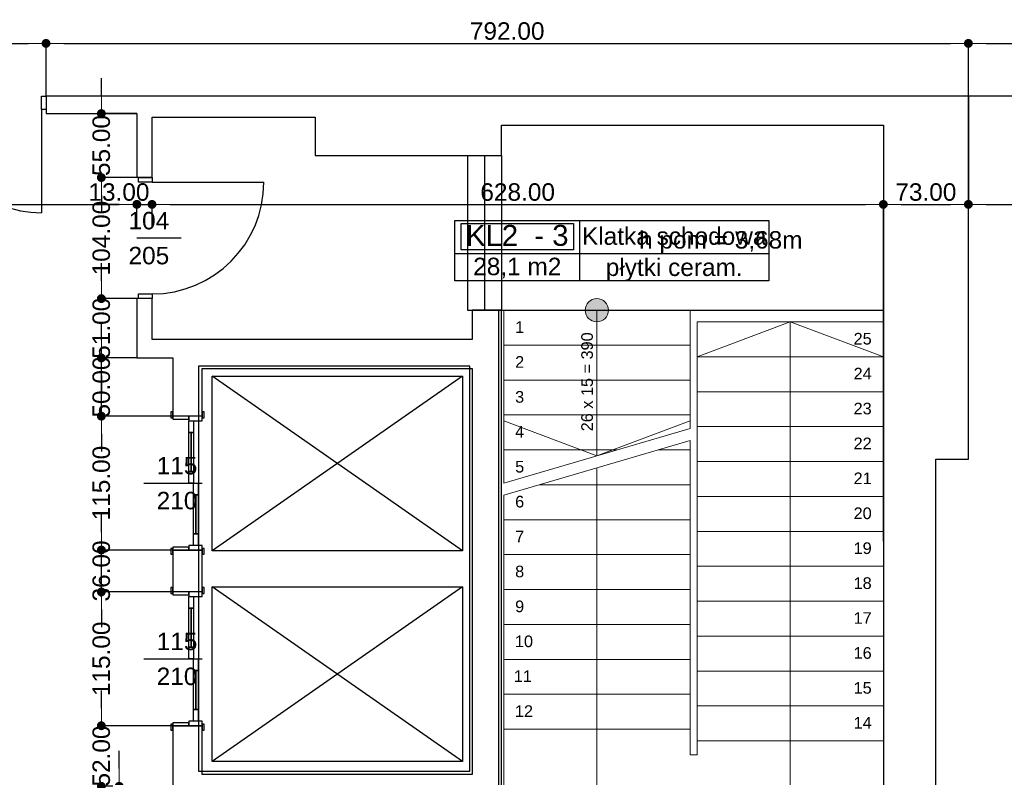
# Model space of a CAD drawing. Header units: millimetres. Extents: x -175445 to -20415, y -559200 to 231527.
# Tile 146 of 256: x -142657 to -134202, y -102820 to -96310. Entities that reach past the tile are written whole.
import ezdxf
from ezdxf.enums import TextEntityAlignment as Align

# ---------------------------------------------------------------- set-up
doc = ezdxf.new("R2010")
doc.units = ezdxf.units.MM
doc.header["$MEASUREMENT"] = 0
for name, color, linetype in [('Belka', 7, 'Continuous'), ('Drzwi', 7, 'Continuous'), ('Linia', 7, 'Continuous'), ('Obiekt', 7, 'Continuous'), ('Polilinia', 7, 'Continuous'), ('Strefa', 7, 'Continuous'), ('Strop', 7, 'Continuous'), ('Słup', 7, 'Continuous'), ('Tekst', 7, 'Continuous'), ('Wymiary', 63, 'Continuous'), ('Ściana', 7, 'Continuous')]:
    doc.layers.add(name, color=color, linetype=linetype)
doc.styles.add('Arial', font='txt')
doc.styles.add('Times new roman', font='txt')
doc.dimstyles.new('GENERATED_STYLE__1', dxfattribs={"dimtxt": 150, "dimasz": 152, "dimexe": 0.18, "dimexo": 0, "dimgap": 0.09, "dimtad": 1, "dimtih": 1, "dimtoh": 1, "dimlfac": 0.1, "dimzin": 0, "dimdsep": 46, "dimtxsty": 'Arial', "dimblk": 'ARROWHEAD_11', "dimblk1": 'ARROWHEAD_11', "dimblk2": 'ARROWHEAD_11', "dimcen": 0.09, "dimclrd": 114, "dimclre": 114, "dimclrt": 114, "dimazin": 0, "dimtfac": 1, "dimtdec": 4, "dimtmove": 0, "dimatfit": 3, "dimfxl": 1, "dimtolj": 1, "dimtzin": 0, "dimarcsym": 0})
doc.dimstyles.new('GENERATED_STYLE__3', dxfattribs={"dimtxt": 150, "dimasz": 152, "dimexe": 0.18, "dimexo": 0, "dimgap": 0.09, "dimtad": 1, "dimlfac": 0.1, "dimzin": 0, "dimdsep": 46, "dimtxsty": 'Arial', "dimblk": 'ARROWHEAD_11', "dimblk1": 'ARROWHEAD_11', "dimblk2": 'ARROWHEAD_11', "dimcen": 0.09, "dimclrd": 114, "dimclre": 114, "dimclrt": 114, "dimazin": 0, "dimtfac": 1, "dimtdec": 4, "dimtmove": 2, "dimatfit": 3, "dimfxl": 1, "dimtolj": 1, "dimtzin": 0, "dimarcsym": 0})

# ---------------------------------------------------------------- blocks, each defined once
blk = doc.blocks.new('Klatka schodowa_KL2  - 3_89', base_point=(-132155.9, 30597.6))
at = {"layer": 'Strefa'}
for p, q in [((-133226.9, 30880.5), (-130531.6, 30880.5)), ((-133226.9, 30361.9), (-133226.9, 30880.5)), ((-132155.9, 30880.5), (-132155.9, 30361.9)), ((-130531.6, 30880.5), (-130531.6, 30361.9)), ((-133173.3, 30854.6), (-132209.4, 30854.6)), ((-133173.3, 30628.3), (-133173.3, 30854.6)), ((-132209.4, 30854.6), (-132209.4, 30628.3)), ((-132209.4, 30628.3), (-133173.3, 30628.3)), ((-133226.9, 30597.6), (-130531.6, 30597.6)), ((-130531.6, 30361.9), (-133226.9, 30361.9))]:
    blk.add_line(p, q, dxfattribs=at)
at = {"layer": 'Strefa', "style": 'Arial'}
for tag, height, p in [('ROOM_NUMBER', 180, (-132691.4, 30752.6)), ('ROOM_NAME', 150, (-131343.7, 30746.5)), ('ROOM_CALC_AREA', 150, (-132691.4, 30485.6)), ('floor_f', 150, (-131343.7, 30478.5))]:
    blk.add_attdef(tag, text='', height=height, dxfattribs=at).set_placement(p, align=Align.MIDDLE_CENTER)
blk = doc.blocks.new('ARROWHEAD_11')
at = {"color": 0, "linetype": 'Continuous', "lineweight": 0}
blk.add_line((0, 0), (-1, 0), dxfattribs=at)
at = {"color": 0, "linetype": 'Continuous', "lineweight": 0, "const_width": 0.25, "flags": 128}
blk.add_lwpolyline([(-0.125, 0, 1), (0.125, 0, 1)], format="xyb", close=True, dxfattribs=at)
blk = doc.blocks.new('*D3581')
at = {"layer": 'Defpoints', "color": 0}
for p in [(-142430.7, -96513.6), (-144220.7, -96966.6), (-142430.7, -96966.6)]:
    blk.add_point(p, dxfattribs=at)
at = {"layer": 'Wymiary', "color": 114, "lineweight": -2}
for p, q in [((-144220.7, -96966.6), (-144220.7, -96513.5)), ((-144068.7, -96513.6), (-142582.7, -96513.6)), ((-142430.7, -96966.6), (-142430.7, -96513.5))]:
    blk.add_line(p, q, dxfattribs=at)
at = {"layer": 'Wymiary', "color": 114, "lineweight": -2, "xscale": 152, "yscale": 152, "zscale": 152, "rotation": 180}
blk.add_blockref('ARROWHEAD_11', (-144220.7, -96513.6), dxfattribs=at)
at = {"layer": 'Wymiary', "color": 114, "lineweight": -2, "xscale": 152, "yscale": 152, "zscale": 152}
blk.add_blockref('ARROWHEAD_11', (-142430.7, -96513.6), dxfattribs=at)
at = {"layer": 'Wymiary', "color": 114, "lineweight": 13, "insert": (-143325.7, -96408.6), "char_height": 150, "attachment_point": 5, "style": 'Arial'}
blk.add_mtext('\\A1;179.00', dxfattribs=at)
blk = doc.blocks.new('*D3582')
at = {"layer": 'Defpoints', "color": 0}
for p in [(-134510.7, -96513.6), (-142430.7, -96966.6), (-134510.7, -96966.6)]:
    blk.add_point(p, dxfattribs=at)
at = {"layer": 'Wymiary', "color": 114, "lineweight": -2}
for p, q in [((-142430.7, -96966.6), (-142430.7, -96513.5)), ((-142278.7, -96513.6), (-134662.7, -96513.6)), ((-134510.7, -96966.6), (-134510.7, -96513.5))]:
    blk.add_line(p, q, dxfattribs=at)
at = {"layer": 'Wymiary', "color": 114, "lineweight": -2, "xscale": 152, "yscale": 152, "zscale": 152, "rotation": 180}
blk.add_blockref('ARROWHEAD_11', (-142430.7, -96513.6), dxfattribs=at)
at = {"layer": 'Wymiary', "color": 114, "lineweight": -2, "xscale": 152, "yscale": 152, "zscale": 152}
blk.add_blockref('ARROWHEAD_11', (-134510.7, -96513.6), dxfattribs=at)
at = {"layer": 'Wymiary', "color": 114, "lineweight": 13, "insert": (-138470.7, -96408.6), "char_height": 150, "attachment_point": 5, "style": 'Arial'}
blk.add_mtext('\\A1;792.00', dxfattribs=at)
blk = doc.blocks.new('*D3583')
at = {"layer": 'Defpoints', "color": 0}
for p in [(-132220.7, -96513.6), (-134510.7, -96966.6), (-132220.7, -96966.6)]:
    blk.add_point(p, dxfattribs=at)
at = {"layer": 'Wymiary', "color": 114, "lineweight": -2}
for p, q in [((-134510.7, -96966.6), (-134510.7, -96513.5)), ((-134358.7, -96513.6), (-132372.7, -96513.6)), ((-132220.7, -96966.6), (-132220.7, -96513.5))]:
    blk.add_line(p, q, dxfattribs=at)
at = {"layer": 'Wymiary', "color": 114, "lineweight": -2, "xscale": 152, "yscale": 152, "zscale": 152, "rotation": 180}
blk.add_blockref('ARROWHEAD_11', (-134510.7, -96513.6), dxfattribs=at)
at = {"layer": 'Wymiary', "color": 114, "lineweight": -2, "xscale": 152, "yscale": 152, "zscale": 152}
blk.add_blockref('ARROWHEAD_11', (-132220.7, -96513.6), dxfattribs=at)
at = {"layer": 'Wymiary', "color": 114, "lineweight": 13, "insert": (-133365.7, -96408.6), "char_height": 150, "attachment_point": 5, "style": 'Arial'}
blk.add_mtext('\\A1;229.00', dxfattribs=at)
blk = doc.blocks.new('*D3613')
at = {"layer": 'Defpoints', "color": 0}
for p in [(-145600.7, -97386.6), (-141650.7, -97896.9), (-141650.7, -98091.6)]:
    blk.add_point(p, dxfattribs=at)
at = {"layer": 'Wymiary', "color": 114, "lineweight": -2}
for p, q in [((-145600.7, -97386.6), (-145600.7, -97897.1)), ((-145448.7, -97896.9), (-141802.7, -97896.9)), ((-141650.7, -98091.6), (-141650.7, -97896.7))]:
    blk.add_line(p, q, dxfattribs=at)
at = {"layer": 'Wymiary', "color": 114, "lineweight": -2, "xscale": 152, "yscale": 152, "zscale": 152, "rotation": 180}
blk.add_blockref('ARROWHEAD_11', (-145600.7, -97896.9), dxfattribs=at)
at = {"layer": 'Wymiary', "color": 114, "lineweight": -2, "xscale": 152, "yscale": 152, "zscale": 152}
blk.add_blockref('ARROWHEAD_11', (-141650.7, -97896.9), dxfattribs=at)
at = {"layer": 'Wymiary', "color": 114, "lineweight": 13, "insert": (-143739.6, -97791.9), "char_height": 150, "attachment_point": 5, "style": 'Arial'}
blk.add_mtext('\\A1;395.00', dxfattribs=at)
blk = doc.blocks.new('*D3614')
at = {"layer": 'Defpoints', "color": 0}
for p in [(-141520.7, -97896.9), (-141650.7, -98091.6), (-141520.7, -98091.6)]:
    blk.add_point(p, dxfattribs=at)
at = {"layer": 'Wymiary', "color": 114, "lineweight": -2}
for p, q in [((-141802.7, -97896.9), (-141954.7, -97896.9)), ((-141650.7, -98091.6), (-141650.7, -97896.7)), ((-141650.7, -97896.9), (-141520.7, -97896.9)), ((-141520.7, -98091.6), (-141520.7, -97896.7)), ((-141368.7, -97896.9), (-141216.7, -97896.9))]:
    blk.add_line(p, q, dxfattribs=at)
at = {"layer": 'Wymiary', "color": 114, "lineweight": -2, "xscale": 152, "yscale": 152, "zscale": 152}
blk.add_blockref('ARROWHEAD_11', (-141650.7, -97896.9), dxfattribs=at)
at = {"layer": 'Wymiary', "color": 114, "lineweight": -2, "xscale": 152, "yscale": 152, "zscale": 152, "rotation": 180}
blk.add_blockref('ARROWHEAD_11', (-141520.7, -97896.9), dxfattribs=at)
at = {"layer": 'Wymiary', "color": 114, "lineweight": 13, "insert": (-141804.6, -97791.9), "char_height": 150, "attachment_point": 5, "style": 'Arial'}
blk.add_mtext('\\A1;13.00', dxfattribs=at)
blk = doc.blocks.new('*D3615')
at = {"layer": 'Defpoints', "color": 0}
for p in [(-135240.7, -97896.9), (-141520.7, -98091.6), (-135240.7, -100791.6)]:
    blk.add_point(p, dxfattribs=at)
at = {"layer": 'Wymiary', "color": 114, "lineweight": -2}
for p, q in [((-141520.7, -98091.6), (-141520.7, -97896.7)), ((-141368.7, -97896.9), (-135392.7, -97896.9)), ((-135240.7, -100791.6), (-135240.7, -97896.7))]:
    blk.add_line(p, q, dxfattribs=at)
at = {"layer": 'Wymiary', "color": 114, "lineweight": -2, "xscale": 152, "yscale": 152, "zscale": 152, "rotation": 180}
blk.add_blockref('ARROWHEAD_11', (-141520.7, -97896.9), dxfattribs=at)
at = {"layer": 'Wymiary', "color": 114, "lineweight": -2, "xscale": 152, "yscale": 152, "zscale": 152}
blk.add_blockref('ARROWHEAD_11', (-135240.7, -97896.9), dxfattribs=at)
at = {"layer": 'Wymiary', "color": 114, "lineweight": 13, "insert": (-138380.7, -97791.9), "char_height": 150, "attachment_point": 5, "style": 'Arial'}
blk.add_mtext('\\A1;628.00', dxfattribs=at)
blk = doc.blocks.new('*D3616')
at = {"layer": 'Defpoints', "color": 0}
for p in [(-134510.7, -96966.6), (-134510.7, -97896.9), (-135240.7, -100791.6)]:
    blk.add_point(p, dxfattribs=at)
at = {"layer": 'Wymiary', "color": 114, "lineweight": -2}
for p, q in [((-134510.7, -96966.6), (-134510.7, -97897.1)), ((-135240.7, -100791.6), (-135240.7, -97896.7)), ((-135088.7, -97896.9), (-134662.7, -97896.9))]:
    blk.add_line(p, q, dxfattribs=at)
at = {"layer": 'Wymiary', "color": 114, "lineweight": -2, "xscale": 152, "yscale": 152, "zscale": 152, "rotation": 180}
blk.add_blockref('ARROWHEAD_11', (-135240.7, -97896.9), dxfattribs=at)
at = {"layer": 'Wymiary', "color": 114, "lineweight": -2, "xscale": 152, "yscale": 152, "zscale": 152}
blk.add_blockref('ARROWHEAD_11', (-134510.7, -97896.9), dxfattribs=at)
at = {"layer": 'Wymiary', "color": 114, "lineweight": 13, "insert": (-134875.7, -97791.9), "char_height": 150, "attachment_point": 5, "style": 'Arial'}
blk.add_mtext('\\A1;73.00', dxfattribs=at)
blk = doc.blocks.new('*D3617')
at = {"layer": 'Defpoints', "color": 0}
for p in [(-134510.7, -96966.6), (-131620.7, -96966.6), (-131620.7, -97896.9)]:
    blk.add_point(p, dxfattribs=at)
at = {"layer": 'Wymiary', "color": 114, "lineweight": -2}
for p, q in [((-134510.7, -96966.6), (-134510.7, -97897.1)), ((-131620.7, -96966.6), (-131620.7, -97897.1)), ((-134358.7, -97896.9), (-131772.7, -97896.9))]:
    blk.add_line(p, q, dxfattribs=at)
at = {"layer": 'Wymiary', "color": 114, "lineweight": -2, "xscale": 152, "yscale": 152, "zscale": 152, "rotation": 180}
blk.add_blockref('ARROWHEAD_11', (-134510.7, -97896.9), dxfattribs=at)
at = {"layer": 'Wymiary', "color": 114, "lineweight": -2, "xscale": 152, "yscale": 152, "zscale": 152}
blk.add_blockref('ARROWHEAD_11', (-131620.7, -97896.9), dxfattribs=at)
at = {"layer": 'Wymiary', "color": 114, "lineweight": 13, "insert": (-133179.6, -97791.9), "char_height": 150, "attachment_point": 5, "style": 'Arial'}
blk.add_mtext('\\A1;289.00', dxfattribs=at)
blk = doc.blocks.new('*D3645')
at = {"layer": 'Defpoints', "color": 0}
for p in [(-141802.4, -102896.6), (-141340.7, -102896.6), (-141710.7, -103146.6)]:
    blk.add_point(p, dxfattribs=at)
at = {"layer": 'Wymiary', "color": 114, "lineweight": -2}
for p, q in [((-141802.4, -102744.6), (-141802.4, -102592.6)), ((-141340.7, -102896.6), (-141802.6, -102896.6)), ((-141802.4, -103146.6), (-141802.4, -102896.6)), ((-141710.7, -103146.6), (-141802.6, -103146.6)), ((-141802.4, -103298.6), (-141879, -103450.6))]:
    blk.add_line(p, q, dxfattribs=at)
at = {"layer": 'Wymiary', "color": 114, "lineweight": -2, "xscale": 152, "yscale": 152, "zscale": 152}
for p, rotation in [((-141802.4, -102896.6), 270), ((-141802.4, -103146.6), 90)]:
    blk.add_blockref('ARROWHEAD_11', p, dxfattribs=dict(at, rotation=rotation))
at = {"layer": 'Wymiary', "color": 114, "lineweight": 13, "insert": (-141879, -103527.3), "char_height": 150, "attachment_point": 5, "rotation": 90, "style": 'Arial'}
blk.add_mtext('\\A1;25.00', dxfattribs=at)
blk = doc.blocks.new('*D3646')
at = {"layer": 'Defpoints', "color": 0}
for p in [(-141955.7, -102376.6), (-141340.7, -102376.6), (-141340.7, -102896.6)]:
    blk.add_point(p, dxfattribs=at)
at = {"layer": 'Wymiary', "color": 114, "lineweight": -2}
for p, q in [((-141955.7, -102224.6), (-141955.7, -102072.6)), ((-141340.7, -102376.6), (-141955.9, -102376.6)), ((-141955.7, -102376.6), (-141955.7, -102383.7)), ((-141955.7, -102896.6), (-141955.7, -102889.5)), ((-141340.7, -102896.6), (-141955.9, -102896.6)), ((-141955.7, -103048.6), (-141955.7, -103200.6))]:
    blk.add_line(p, q, dxfattribs=at)
at = {"layer": 'Wymiary', "color": 114, "lineweight": -2, "xscale": 152, "yscale": 152, "zscale": 152}
for p, rotation in [((-141955.7, -102376.6), 270), ((-141955.7, -102896.6), 90)]:
    blk.add_blockref('ARROWHEAD_11', p, dxfattribs=dict(at, rotation=rotation))
at = {"layer": 'Wymiary', "color": 114, "lineweight": 13, "insert": (-141955.7, -102636.6), "char_height": 150, "attachment_point": 5, "rotation": 90, "style": 'Arial'}
blk.add_mtext('\\A1;52.00', dxfattribs=at)
blk = doc.blocks.new('*D3647')
at = {"layer": 'Defpoints', "color": 0}
for p in [(-141955.7, -101226.6), (-141340.7, -101226.6), (-141340.7, -102376.6)]:
    blk.add_point(p, dxfattribs=at)
at = {"layer": 'Wymiary', "color": 114, "lineweight": -2}
for p, q in [((-141340.7, -101226.6), (-141955.9, -101226.6)), ((-141955.7, -101378.6), (-141955.7, -101497.5)), ((-141955.7, -102224.6), (-141955.7, -102105.7)), ((-141340.7, -102376.6), (-141955.9, -102376.6))]:
    blk.add_line(p, q, dxfattribs=at)
at = {"layer": 'Wymiary', "color": 114, "lineweight": -2, "xscale": 152, "yscale": 152, "zscale": 152}
for p, rotation in [((-141955.7, -101226.6), 90), ((-141955.7, -102376.6), 270)]:
    blk.add_blockref('ARROWHEAD_11', p, dxfattribs=dict(at, rotation=rotation))
at = {"layer": 'Wymiary', "color": 114, "lineweight": 13, "insert": (-141955.7, -101801.6), "char_height": 150, "attachment_point": 5, "rotation": 90, "style": 'Arial'}
blk.add_mtext('\\A1;115.00', dxfattribs=at)
blk = doc.blocks.new('*D3648')
at = {"layer": 'Defpoints', "color": 0}
for p in [(-141955.7, -100866.6), (-141340.7, -100866.6), (-141340.7, -101226.6)]:
    blk.add_point(p, dxfattribs=at)
at = {"layer": 'Wymiary', "color": 114, "lineweight": -2}
for p, q in [((-141955.7, -100714.6), (-141955.7, -100562.6)), ((-141340.7, -100866.6), (-141955.9, -100866.6)), ((-141955.7, -101226.6), (-141955.7, -100866.6)), ((-141340.7, -101226.6), (-141955.9, -101226.6)), ((-141955.7, -101378.6), (-141955.7, -101530.6))]:
    blk.add_line(p, q, dxfattribs=at)
at = {"layer": 'Wymiary', "color": 114, "lineweight": -2, "xscale": 152, "yscale": 152, "zscale": 152}
for p, rotation in [((-141955.7, -100866.6), 270), ((-141955.7, -101226.6), 90)]:
    blk.add_blockref('ARROWHEAD_11', p, dxfattribs=dict(at, rotation=rotation))
at = {"layer": 'Wymiary', "color": 114, "lineweight": 13, "insert": (-141955.7, -101046.6), "char_height": 150, "attachment_point": 5, "rotation": 90, "style": 'Arial'}
blk.add_mtext('\\A1;36.00', dxfattribs=at)
blk = doc.blocks.new('*D3649')
at = {"layer": 'Defpoints', "color": 0}
for p in [(-141955.7, -99716.6), (-141340.7, -99716.6), (-141340.7, -100866.6)]:
    blk.add_point(p, dxfattribs=at)
at = {"layer": 'Wymiary', "color": 114, "lineweight": -2}
for p, q in [((-141340.7, -99716.6), (-141955.9, -99716.6)), ((-141955.7, -99868.6), (-141955.7, -99987.5)), ((-141955.7, -100714.6), (-141955.7, -100595.7)), ((-141340.7, -100866.6), (-141955.9, -100866.6))]:
    blk.add_line(p, q, dxfattribs=at)
at = {"layer": 'Wymiary', "color": 114, "lineweight": -2, "xscale": 152, "yscale": 152, "zscale": 152}
for p, rotation in [((-141955.7, -99716.6), 90), ((-141955.7, -100866.6), 270)]:
    blk.add_blockref('ARROWHEAD_11', p, dxfattribs=dict(at, rotation=rotation))
at = {"layer": 'Wymiary', "color": 114, "lineweight": 13, "insert": (-141955.7, -100291.6), "char_height": 150, "attachment_point": 5, "rotation": 90, "style": 'Arial'}
blk.add_mtext('\\A1;115.00', dxfattribs=at)
blk = doc.blocks.new('*D3650')
at = {"layer": 'Defpoints', "color": 0}
for p in [(-141955.7, -99216.6), (-141650.7, -99216.6), (-141340.7, -99716.6)]:
    blk.add_point(p, dxfattribs=at)
at = {"layer": 'Wymiary', "color": 114, "lineweight": -2}
for p, q in [((-141955.7, -99064.6), (-141955.7, -98912.6)), ((-141650.7, -99216.6), (-141955.9, -99216.6)), ((-141955.7, -99716.6), (-141955.7, -99216.6)), ((-141340.7, -99716.6), (-141955.9, -99716.6)), ((-141955.7, -99868.6), (-141955.7, -100020.6))]:
    blk.add_line(p, q, dxfattribs=at)
at = {"layer": 'Wymiary', "color": 114, "lineweight": -2, "xscale": 152, "yscale": 152, "zscale": 152}
for p, rotation in [((-141955.7, -99216.6), 270), ((-141955.7, -99716.6), 90)]:
    blk.add_blockref('ARROWHEAD_11', p, dxfattribs=dict(at, rotation=rotation))
at = {"layer": 'Wymiary', "color": 114, "lineweight": 13, "insert": (-141955.7, -99466.6), "char_height": 150, "attachment_point": 5, "rotation": 90, "style": 'Arial'}
blk.add_mtext('\\A1;50.00', dxfattribs=at)
blk = doc.blocks.new('*D3651')
at = {"layer": 'Defpoints', "color": 0}
for p in [(-141955.7, -98706.6), (-141650.7, -98706.6), (-141650.7, -99216.6)]:
    blk.add_point(p, dxfattribs=at)
at = {"layer": 'Wymiary', "color": 114, "lineweight": -2}
for p, q in [((-141955.7, -98554.6), (-141955.7, -98402.6)), ((-141650.7, -98706.6), (-141955.9, -98706.6)), ((-141955.7, -98706.6), (-141955.7, -98708.7)), ((-141650.7, -99216.6), (-141955.9, -99216.6)), ((-141955.7, -99216.6), (-141955.7, -99214.5)), ((-141955.7, -99368.6), (-141955.7, -99520.6))]:
    blk.add_line(p, q, dxfattribs=at)
at = {"layer": 'Wymiary', "color": 114, "lineweight": -2, "xscale": 152, "yscale": 152, "zscale": 152}
for p, rotation in [((-141955.7, -98706.6), 270), ((-141955.7, -99216.6), 90)]:
    blk.add_blockref('ARROWHEAD_11', p, dxfattribs=dict(at, rotation=rotation))
at = {"layer": 'Wymiary', "color": 114, "lineweight": 13, "insert": (-141955.7, -98961.6), "char_height": 150, "attachment_point": 5, "rotation": 90, "style": 'Arial'}
blk.add_mtext('\\A1;51.00', dxfattribs=at)
blk = doc.blocks.new('*D3652')
at = {"layer": 'Defpoints', "color": 0}
for p in [(-141955.7, -97666.6), (-141650.7, -97666.6), (-141650.7, -98706.6)]:
    blk.add_point(p, dxfattribs=at)
at = {"layer": 'Wymiary', "color": 114, "lineweight": -2}
for p, q in [((-141650.7, -97666.6), (-141955.9, -97666.6)), ((-141955.7, -97818.6), (-141955.7, -97882.5)), ((-141955.7, -98554.6), (-141955.7, -98490.7)), ((-141650.7, -98706.6), (-141955.9, -98706.6))]:
    blk.add_line(p, q, dxfattribs=at)
at = {"layer": 'Wymiary', "color": 114, "lineweight": -2, "xscale": 152, "yscale": 152, "zscale": 152}
for p, rotation in [((-141955.7, -97666.6), 90), ((-141955.7, -98706.6), 270)]:
    blk.add_blockref('ARROWHEAD_11', p, dxfattribs=dict(at, rotation=rotation))
at = {"layer": 'Wymiary', "color": 114, "lineweight": 13, "insert": (-141955.7, -98186.6), "char_height": 150, "attachment_point": 5, "rotation": 90, "style": 'Arial'}
blk.add_mtext('\\A1;104.00', dxfattribs=at)
blk = doc.blocks.new('*D3653')
at = {"layer": 'Defpoints', "color": 0}
for p in [(-141955.7, -97116.6), (-141650.7, -97116.6), (-141650.7, -97666.6)]:
    blk.add_point(p, dxfattribs=at)
at = {"layer": 'Wymiary', "color": 114, "lineweight": -2}
for p, q in [((-141955.7, -96964.6), (-141955.7, -96812.6)), ((-141650.7, -97116.6), (-141955.9, -97116.6)), ((-141955.7, -97116.6), (-141955.7, -97138.7)), ((-141955.7, -97666.6), (-141955.7, -97644.5)), ((-141650.7, -97666.6), (-141955.9, -97666.6)), ((-141955.7, -97818.6), (-141955.7, -97970.6))]:
    blk.add_line(p, q, dxfattribs=at)
at = {"layer": 'Wymiary', "color": 114, "lineweight": -2, "xscale": 152, "yscale": 152, "zscale": 152}
for p, rotation in [((-141955.7, -97116.6), 270), ((-141955.7, -97666.6), 90)]:
    blk.add_blockref('ARROWHEAD_11', p, dxfattribs=dict(at, rotation=rotation))
at = {"layer": 'Wymiary', "color": 114, "lineweight": 13, "insert": (-141955.7, -97391.6), "char_height": 150, "attachment_point": 5, "rotation": 90, "style": 'Arial'}
blk.add_mtext('\\A1;55.00', dxfattribs=at)

msp = doc.modelspace()

# ---------------------------------------------------------------- hatches: boundary and pattern name
at = {"layer": 'Obiekt', "linetype": 'Continuous'}
msp.add_hatch(color=256, dxfattribs=at).paths.add_polyline_path([(-137600.722, -98806.604, 1), (-137800.722, -98806.604, 1)])

# ---------------------------------------------------------------- linework, layer by layer
at = {"layer": 'Belka'}
for p, q in [((-138810.765, -97476.604), (-138810.765, -98806.604)), ((-138810.765, -97476.604), (-138520.765, -97476.604)), ((-138665.765, -97476.604), (-138665.765, -98806.604)), ((-138520.765, -97476.604), (-138520.765, -98806.604)), ((-138810.765, -98806.604), (-138520.765, -98806.604))]:
    msp.add_line(p, q, dxfattribs=at)
at = {"layer": 'Drzwi'}
for p, q in [((-142470.684, -97081.604), (-142470.684, -96966.604)), ((-142470.684, -96966.604), (-142430.684, -96966.604)), ((-142430.684, -96966.604), (-142430.684, -97081.604)), ((-142430.684, -96966.604), (-142430.684, -97081.604)), ((-142430.684, -97081.604), (-142470.684, -97081.604)), ((-142470.684, -97081.604), (-142470.684, -97969.604)), ((-141635.722, -97706.604), (-141635.722, -97666.604)), ((-141635.722, -97666.604), (-141520.722, -97666.604)), ((-141520.722, -97666.604), (-141635.722, -97666.604)), ((-141520.722, -97706.604), (-141635.722, -97706.604)), ((-141520.722, -97666.604), (-141520.722, -97706.604)), ((-141520.722, -97706.604), (-140560.722, -97706.604)), ((-141635.722, -98706.604), (-141635.722, -98666.604)), ((-141635.722, -98666.604), (-141520.722, -98666.604)), ((-141520.722, -98666.604), (-141520.722, -98706.604)), ((-141520.722, -98706.604), (-141635.722, -98706.604)), ((-141520.722, -98706.604), (-141635.722, -98706.604)), ((-141340.722, -99679.605), (-141359.722, -99679.605)), ((-141359.722, -99679.605), (-141359.722, -99729.605)), ((-141340.722, -99729.605), (-141340.722, -99679.605)), ((-141340.722, -99716.605), (-141340.722, -99679.605)), ((-141071.722, -99679.605), (-141090.722, -99679.605)), ((-141090.722, -99679.605), (-141090.722, -99729.605)), ((-141090.722, -99716.605), (-141090.722, -99679.605)), ((-141071.722, -99729.605), (-141071.722, -99679.605)), ((-141359.722, -99729.605), (-141340.722, -99729.605)), ((-141205.722, -99716.605), (-141340.722, -99716.605)), ((-141340.722, -99716.605), (-141340.722, -99741.605)), ((-141205.722, -99716.605), (-141340.722, -99716.605)), ((-141340.722, -99741.605), (-141205.722, -99741.605)), ((-141205.722, -99741.605), (-141205.722, -99716.605)), ((-141090.722, -99716.605), (-141205.722, -99716.605)), ((-141205.722, -99716.605), (-141205.722, -99756.605)), ((-141090.722, -99716.605), (-141205.722, -99716.605)), ((-141205.722, -99756.605), (-141090.722, -99756.605)), ((-141205.722, -99856.605), (-141205.722, -99756.605)), ((-141205.722, -99756.605), (-141165.722, -99756.605)), ((-141165.722, -99756.605), (-141165.722, -99856.605)), ((-141090.722, -99756.605), (-141090.722, -99716.605)), ((-141090.722, -99729.605), (-141071.722, -99729.605)), ((-141205.722, -99856.605), (-141185.722, -99856.605)), ((-141205.722, -100191.605), (-141205.722, -99856.605)), ((-141165.722, -99856.605), (-141205.722, -99856.605)), ((-141185.722, -99856.605), (-141185.722, -100191.605)), ((-141185.722, -99856.605), (-141165.722, -99856.605)), ((-141185.722, -100191.605), (-141185.722, -99856.605)), ((-141185.722, -100191.605), (-141185.722, -99856.605)), ((-141165.722, -99856.605), (-141165.722, -100191.605)), ((-141185.722, -100191.605), (-141205.722, -100191.605)), ((-141205.722, -100291.605), (-141205.722, -100191.605)), ((-141205.722, -100191.605), (-141165.722, -100191.605)), ((-141165.722, -100191.605), (-141185.722, -100191.605)), ((-141165.722, -100191.605), (-141165.722, -100291.605)), ((-141165.722, -100291.605), (-141205.722, -100291.605)), ((-141165.722, -100391.605), (-141165.722, -100291.605)), ((-141165.722, -100291.605), (-141125.722, -100291.605)), ((-141125.722, -100291.605), (-141125.722, -100391.605)), ((-141165.722, -100391.605), (-141145.722, -100391.605)), ((-141165.722, -100726.605), (-141165.722, -100391.605)), ((-141125.722, -100391.605), (-141165.722, -100391.605)), ((-141145.722, -100391.605), (-141145.722, -100726.605)), ((-141145.722, -100391.605), (-141125.722, -100391.605)), ((-141145.722, -100726.605), (-141145.722, -100391.605)), ((-141145.722, -100726.605), (-141145.722, -100391.605)), ((-141125.722, -100391.605), (-141125.722, -100726.605)), ((-141145.722, -100726.605), (-141165.722, -100726.605)), ((-141165.722, -100826.605), (-141165.722, -100726.605)), ((-141165.722, -100726.605), (-141125.722, -100726.605)), ((-141125.722, -100726.605), (-141145.722, -100726.605)), ((-141125.722, -100726.605), (-141125.722, -100826.605)), ((-141359.722, -100853.605), (-141359.722, -100903.605)), ((-141340.722, -100853.605), (-141359.722, -100853.605)), ((-141205.722, -100841.605), (-141340.722, -100841.605)), ((-141340.722, -100841.605), (-141340.722, -100866.605)), ((-141340.722, -100903.605), (-141340.722, -100853.605)), ((-141340.722, -100866.605), (-141205.722, -100866.605)), ((-141205.722, -100866.605), (-141340.722, -100866.605)), ((-141340.722, -100866.605), (-141340.722, -100903.605)), ((-141090.722, -100826.605), (-141205.722, -100826.605)), ((-141205.722, -100826.605), (-141205.722, -100866.605)), ((-141205.722, -100866.605), (-141205.722, -100841.605)), ((-141205.722, -100866.605), (-141090.722, -100866.605)), ((-141090.722, -100866.605), (-141205.722, -100866.605)), ((-141125.722, -100826.605), (-141165.722, -100826.605)), ((-141090.722, -100866.605), (-141090.722, -100826.605)), ((-141090.722, -100853.605), (-141090.722, -100903.605)), ((-141071.722, -100853.605), (-141090.722, -100853.605)), ((-141090.722, -100866.605), (-141090.722, -100903.605)), ((-141071.722, -100903.605), (-141071.722, -100853.605)), ((-141359.722, -100903.605), (-141340.722, -100903.605)), ((-141090.722, -100903.605), (-141071.722, -100903.605)), ((-141340.722, -101189.605), (-141359.722, -101189.605)), ((-141359.722, -101189.605), (-141359.722, -101239.605)), ((-141340.722, -101239.605), (-141340.722, -101189.605)), ((-141340.722, -101226.605), (-141340.722, -101189.605)), ((-141071.722, -101189.605), (-141090.722, -101189.605)), ((-141090.722, -101189.605), (-141090.722, -101239.605)), ((-141090.722, -101226.605), (-141090.722, -101189.605)), ((-141071.722, -101239.605), (-141071.722, -101189.605)), ((-141359.722, -101239.605), (-141340.722, -101239.605)), ((-141205.722, -101226.605), (-141340.722, -101226.605)), ((-141340.722, -101226.605), (-141340.722, -101251.605)), ((-141205.722, -101226.605), (-141340.722, -101226.605)), ((-141340.722, -101251.605), (-141205.722, -101251.605)), ((-141205.722, -101251.605), (-141205.722, -101226.605)), ((-141090.722, -101226.605), (-141205.722, -101226.605)), ((-141205.722, -101226.605), (-141205.722, -101266.605)), ((-141090.722, -101226.605), (-141205.722, -101226.605)), ((-141205.722, -101266.605), (-141090.722, -101266.605)), ((-141205.722, -101366.605), (-141205.722, -101266.605)), ((-141205.722, -101266.605), (-141165.722, -101266.605)), ((-141165.722, -101266.605), (-141165.722, -101366.605)), ((-141090.722, -101266.605), (-141090.722, -101226.605)), ((-141090.722, -101239.605), (-141071.722, -101239.605)), ((-141205.722, -101366.605), (-141185.722, -101366.605)), ((-141205.722, -101701.605), (-141205.722, -101366.605)), ((-141165.722, -101366.605), (-141205.722, -101366.605)), ((-141185.722, -101366.605), (-141185.722, -101701.605)), ((-141185.722, -101366.605), (-141165.722, -101366.605)), ((-141185.722, -101701.605), (-141185.722, -101366.605)), ((-141185.722, -101701.605), (-141185.722, -101366.605)), ((-141165.722, -101366.605), (-141165.722, -101701.605)), ((-141185.722, -101701.605), (-141205.722, -101701.605)), ((-141205.722, -101801.605), (-141205.722, -101701.605)), ((-141205.722, -101701.605), (-141165.722, -101701.605)), ((-141165.722, -101701.605), (-141185.722, -101701.605)), ((-141165.722, -101701.605), (-141165.722, -101801.605)), ((-141165.722, -101801.605), (-141205.722, -101801.605)), ((-141165.722, -101901.605), (-141165.722, -101801.605)), ((-141165.722, -101801.605), (-141125.722, -101801.605)), ((-141125.722, -101801.605), (-141125.722, -101901.605)), ((-141165.722, -101901.605), (-141145.722, -101901.605)), ((-141165.722, -102236.605), (-141165.722, -101901.605)), ((-141125.722, -101901.605), (-141165.722, -101901.605)), ((-141145.722, -101901.605), (-141145.722, -102236.605)), ((-141145.722, -101901.605), (-141125.722, -101901.605)), ((-141145.722, -102236.605), (-141145.722, -101901.605)), ((-141145.722, -102236.605), (-141145.722, -101901.605)), ((-141125.722, -101901.605), (-141125.722, -102236.605)), ((-141145.722, -102236.605), (-141165.722, -102236.605)), ((-141165.722, -102336.605), (-141165.722, -102236.605)), ((-141165.722, -102236.605), (-141125.722, -102236.605)), ((-141125.722, -102236.605), (-141145.722, -102236.605)), ((-141125.722, -102236.605), (-141125.722, -102336.605)), ((-141359.722, -102363.605), (-141359.722, -102413.605)), ((-141340.722, -102363.605), (-141359.722, -102363.605)), ((-141205.722, -102351.605), (-141340.722, -102351.605)), ((-141340.722, -102351.605), (-141340.722, -102376.605)), ((-141340.722, -102413.605), (-141340.722, -102363.605)), ((-141340.722, -102376.605), (-141205.722, -102376.605)), ((-141205.722, -102376.605), (-141340.722, -102376.605)), ((-141340.722, -102376.605), (-141340.722, -102413.605)), ((-141090.722, -102336.605), (-141205.722, -102336.605)), ((-141205.722, -102336.605), (-141205.722, -102376.605)), ((-141205.722, -102376.605), (-141205.722, -102351.605)), ((-141205.722, -102376.605), (-141090.722, -102376.605)), ((-141090.722, -102376.605), (-141205.722, -102376.605)), ((-141125.722, -102336.605), (-141165.722, -102336.605)), ((-141090.722, -102376.605), (-141090.722, -102336.605)), ((-141090.722, -102363.605), (-141090.722, -102413.605)), ((-141071.722, -102363.605), (-141090.722, -102363.605)), ((-141090.722, -102376.605), (-141090.722, -102413.605)), ((-141071.722, -102413.605), (-141071.722, -102363.605)), ((-141359.722, -102413.605), (-141340.722, -102413.605)), ((-141090.722, -102413.605), (-141071.722, -102413.605))]:
    msp.add_line(p, q, dxfattribs=at)
for centre, radius, start, end in [((-142470.684, -97081.604), 888, 180, 270), ((-141520.722, -97706.604), 960, 270, 0)]:
    msp.add_arc(centre, radius, start, end, dxfattribs=at)
at = {"layer": 'Linia'}
msp.add_line((-132220.722, -96966.604), (-134510.722, -96966.604), dxfattribs=at)
at = {"layer": 'Obiekt'}
for p, q in [((-141269.344, -98186.604), (-141650.722, -98186.604)), ((-141592.1, -100291.605), (-141090.722, -100291.605)), ((-141592.1, -101801.605), (-141090.722, -101801.605))]:
    msp.add_line(p, q, dxfattribs=at)
at = {"layer": 'Obiekt', "color": 252, "lineweight": 20}
for p, q in [((-138500.722, -98806.604), (-138500.722, -100292.379)), ((-138500.722, -98806.604), (-136900.722, -98806.604)), ((-138500.722, -98806.604), (-136900.722, -98806.604)), ((-137700.722, -98806.604), (-137700.722, -100057.379)), ((-136900.722, -98806.604), (-136900.722, -99822.379)), ((-136840.722, -102626.604), (-136840.722, -98906.604)), ((-135240.722, -98906.604), (-136840.722, -98906.604)), ((-135240.722, -98906.604), (-136840.722, -98906.604)), ((-136040.722, -98906.604), (-136840.722, -99206.604)), ((-136040.722, -103426.604), (-136040.722, -98906.604)), ((-136040.722, -98906.604), (-135240.722, -99206.604)), ((-135240.722, -104226.604), (-135240.722, -98906.604)), ((-138500.722, -99106.604), (-136900.722, -99106.604)), ((-135240.722, -99206.604), (-136840.722, -99206.604)), ((-138500.722, -99406.604), (-136900.722, -99406.604)), ((-135240.722, -99506.604), (-136840.722, -99506.604)), ((-138500.722, -99706.604), (-136900.722, -99706.604)), ((-137700.722, -100057.379), (-138500.722, -99757.379)), ((-137700.722, -100057.379), (-136900.722, -99757.379)), ((-138500.722, -100292.379), (-136900.722, -99822.379)), ((-135240.722, -99806.604), (-136840.722, -99806.604)), ((-138500.722, -100396.604), (-136900.722, -99926.604)), ((-136900.722, -99926.604), (-136900.722, -102626.604)), ((-138500.722, -100006.604), (-137527.872, -100006.604)), ((-137173.062, -100006.604), (-136900.722, -100006.604)), ((-137700.722, -100161.604), (-137700.722, -103426.604)), ((-135240.722, -100106.604), (-136840.722, -100106.604)), ((-138194.339, -100306.604), (-136900.722, -100306.604)), ((-138500.722, -100396.604), (-138500.722, -104226.604)), ((-135240.722, -100406.604), (-136840.722, -100406.604)), ((-138500.722, -100606.604), (-136900.722, -100606.604)), ((-135240.722, -100706.604), (-136840.722, -100706.604)), ((-138500.722, -100906.604), (-136900.722, -100906.604)), ((-135240.722, -101006.604), (-136840.722, -101006.604)), ((-138500.722, -101206.604), (-136900.722, -101206.604)), ((-135240.722, -101306.604), (-136840.722, -101306.604)), ((-138500.722, -101506.604), (-136900.722, -101506.604)), ((-135240.722, -101606.604), (-136840.722, -101606.604)), ((-138500.722, -101806.604), (-136900.722, -101806.604)), ((-135240.722, -101906.604), (-136840.722, -101906.604)), ((-138500.722, -102106.604), (-136900.722, -102106.604)), ((-135240.722, -102206.604), (-136840.722, -102206.604)), ((-138500.722, -102406.604), (-136900.722, -102406.604)), ((-135240.722, -102506.604), (-136840.722, -102506.604)), ((-136900.722, -102626.604), (-136840.722, -102626.604))]:
    msp.add_line(p, q, dxfattribs=at)
msp.add_circle((-137700.722, -98806.604), 100, dxfattribs=at)
at = {"layer": 'Polilinia', "flags": 128}
for points in [[(-141003.066, -99374.227), (-138853.066, -99374.227), (-138853.066, -100874.227), (-141003.066, -100874.227)], [(-141003.066, -101184.227), (-138853.066, -101184.227), (-138853.066, -102684.227), (-141003.066, -102684.227)]]:
    msp.add_lwpolyline(points, close=True, dxfattribs=at)
for points in [[(-138853.066, -100874.227), (-141003.066, -99374.227), (-138853.066, -99374.227), (-141003.066, -100874.227)], [(-138853.066, -102684.227), (-141003.066, -101184.227), (-138853.066, -101184.227), (-141003.066, -102684.227)]]:
    msp.add_lwpolyline(points, dxfattribs=at)
at = {"layer": 'Strop', "flags": 128}
for points in [[(-135240.722, -104226.604), (-138541.938, -104226.604), (-138541.938, -98806.748), (-135240.722, -98806.748)], [(-141120.722, -99286.604), (-141120.722, -102766.604), (-138790.722, -102766.604), (-138790.722, -99286.604)]]:
    msp.add_lwpolyline(points, close=True, dxfattribs=at)
at = {"layer": 'Słup'}
for p, q in [((-134510.722, -96966.604), (-134790.722, -96966.604)), ((-134510.722, -97216.604), (-134510.722, -96966.604)), ((-140120.765, -97146.604), (-140120.765, -97476.604)), ((-138520.765, -97476.604), (-138520.765, -97216.604)), ((-134510.722, -100086.605), (-134510.722, -97216.604)), ((-140120.765, -97476.604), (-138520.765, -97476.604)), ((-134790.722, -100086.605), (-134510.722, -100086.605))]:
    msp.add_line(p, q, dxfattribs=at)
at = {"layer": 'Ściana'}
for p, q in [((-142430.684, -96966.604), (-142430.684, -97081.604)), ((-142430.684, -97081.604), (-142430.684, -97116.604)), ((-141635.722, -97666.604), (-141650.722, -97666.604)), ((-141520.722, -97666.604), (-141635.722, -97666.604)), ((-141635.722, -98706.604), (-141650.722, -98706.604)), ((-141520.722, -98706.604), (-141635.722, -98706.604)), ((-141340.722, -99716.605), (-141340.722, -99679.605)), ((-141090.722, -99716.605), (-141090.722, -99679.605)), ((-141205.722, -99716.605), (-141340.722, -99716.605)), ((-141090.722, -99716.605), (-141205.722, -99716.605)), ((-141340.722, -100866.605), (-141340.722, -100903.605)), ((-141205.722, -100866.605), (-141340.722, -100866.605)), ((-141090.722, -100866.605), (-141205.722, -100866.605)), ((-141090.722, -100866.605), (-141090.722, -100903.605)), ((-141340.722, -101226.605), (-141340.722, -101189.605)), ((-141090.722, -101226.605), (-141090.722, -101189.605)), ((-141205.722, -101226.605), (-141340.722, -101226.605)), ((-141090.722, -101226.605), (-141205.722, -101226.605)), ((-141340.722, -102376.605), (-141340.722, -102413.605)), ((-141205.722, -102376.605), (-141340.722, -102376.605)), ((-141090.722, -102376.605), (-141205.722, -102376.605)), ((-141090.722, -102376.605), (-141090.722, -102413.605))]:
    msp.add_line(p, q, dxfattribs=at)
at = {"layer": 'Ściana', "flags": 128}
for points in [[(-141650.722, -96966.604), (-142430.684, -96966.604)], [(-138520.765, -96966.604), (-141650.722, -96966.604)], [(-134790.722, -96966.604), (-138520.765, -96966.604)], [(-142430.684, -97116.604), (-141650.722, -97116.604)], [(-141650.722, -97116.604), (-141650.722, -97146.604)], [(-141650.722, -97146.604), (-141650.722, -97666.604)], [(-141520.722, -97666.604), (-141520.722, -97146.604)], [(-141520.722, -97146.604), (-140120.765, -97146.604)], [(-138520.765, -97216.604), (-135240.722, -97216.604)], [(-135240.722, -97216.604), (-135240.722, -104226.604)], [(-141650.722, -98706.604), (-141650.722, -99216.604)], [(-141520.722, -99056.604), (-141520.722, -98706.604)], [(-138770.765, -98806.604), (-138770.765, -99056.605)], [(-138520.765, -98806.604), (-138770.765, -98806.604)], [(-138520.765, -104096.604), (-138520.765, -98806.604)], [(-141340.722, -99056.604), (-141520.722, -99056.604)], [(-138770.765, -99056.605), (-141340.722, -99056.605)], [(-141650.722, -99216.604), (-141340.722, -99216.604)], [(-141340.722, -99216.604), (-141340.722, -99716.605)], [(-141090.722, -99716.605), (-141090.722, -99306.605)], [(-141090.722, -99306.605), (-138770.765, -99306.605)], [(-138770.765, -99306.605), (-138770.765, -102796.604)], [(-134790.722, -104616.604), (-134790.722, -100086.604)], [(-141340.722, -100866.605), (-141340.722, -101226.605)], [(-141090.722, -101226.605), (-141090.722, -100866.605)], [(-141340.722, -102376.605), (-141340.722, -102896.604)], [(-141090.722, -102796.604), (-141090.722, -102376.605)], [(-138770.765, -102796.604), (-141090.722, -102796.604)]]:
    msp.add_lwpolyline(points, dxfattribs=at)

# ---------------------------------------------------------------- block references
at = {"layer": 'Strefa'}
ref = msp.add_blockref('Klatka schodowa_KL2  - 3_89', (-137848.635, -98318.251), dxfattribs=at)
ref.add_attrib('ROOM_NAME', 'Klatka schodowa', dxfattribs={"color": 7, "height": 150, "style": 'Arial'}).set_placement((-137036.472, -98169.434), align=Align.MIDDLE_CENTER)
ref.add_attrib('ROOM_NUMBER', 'KL2  - 3', dxfattribs={"color": 7, "height": 180, "style": 'Arial'}).set_placement((-138384.135, -98163.303), align=Align.MIDDLE_CENTER)
ref.add_attrib('ROOM_CALC_AREA', '28,1 m2', dxfattribs={"color": 7, "height": 150, "style": 'Arial'}).set_placement((-138384.135, -98430.305), align=Align.MIDDLE_CENTER)
ref.add_attrib('floor_f', 'płytki ceram.', dxfattribs={"color": 7, "height": 150, "style": 'Arial'}).set_placement((-137036.472, -98437.351), align=Align.MIDDLE_CENTER)

# ---------------------------------------------------------------- texts
at = {"layer": 'Obiekt', "char_height": 150, "attachment_point": 7, "style": 'Arial'}
for s, insert in [('\\A1;{\\fArial|b0|i0|c238|p38;104}', (-141722.383, -98114.072)), ('\\A1;{\\fArial|b0|i0|c238|p38;205}', (-141722.383, -98414.072)), ('\\A1;{\\fArial|b0|i0|c238|p38;115}', (-141480.548, -100219.072)), ('\\A1;{\\fArial|b0|i0|c238|p38;210}', (-141480.548, -100519.072)), ('\\A1;{\\fArial|b0|i0|c238|p38;115}', (-141480.548, -101729.072)), ('\\A1;{\\fArial|b0|i0|c238|p38;210}', (-141480.548, -102029.072))]:
    msp.add_mtext(s, dxfattribs=dict(at, insert=insert))
at = {"layer": 'Obiekt', "color": 252, "lineweight": 20, "char_height": 100, "attachment_point": 6, "style": 'Arial'}
for s, insert in [('\\A1;{\\fArial|b0|i0|c238|p38;1}', (-138324.836, -98950.89)), ('\\A1;{\\fArial|b0|i0|c238|p38;25}', (-135340.722, -99051.713)), ('\\A1;{\\fArial|b0|i0|c238|p38;2}', (-138324.836, -99250.89)), ('\\A1;{\\fArial|b0|i0|c238|p38;24}', (-135340.722, -99350.89)), ('\\A1;{\\fArial|b0|i0|c238|p38;3}', (-138324.836, -99551.747)), ('\\A1;{\\fArial|b0|i0|c238|p38;23}', (-135340.722, -99651.747)), ('\\A1;{\\fArial|b0|i0|c238|p38;4}', (-138324.836, -99850.89)), ('\\A1;{\\fArial|b0|i0|c238|p38;22}', (-135340.722, -99950.89)), ('\\A1;{\\fArial|b0|i0|c238|p38;5}', (-138324.836, -100151.713)), ('\\A1;{\\fArial|b0|i0|c238|p38;21}', (-135340.722, -100250.89)), ('\\A1;{\\fArial|b0|i0|c238|p38;6}', (-138324.836, -100451.713)), ('\\A1;{\\fArial|b0|i0|c238|p38;20}', (-135340.722, -100551.713)), ('\\A1;{\\fArial|b0|i0|c238|p38;7}', (-138324.836, -100750.89)), ('\\A1;{\\fArial|b0|i0|c238|p38;19}', (-135340.722, -100851.713)), ('\\A1;{\\fArial|b0|i0|c238|p38;8}', (-138324.836, -101051.713)), ('\\A1;{\\fArial|b0|i0|c238|p38;18}', (-135340.722, -101151.713)), ('\\A1;{\\fArial|b0|i0|c238|p38;9}', (-138324.836, -101351.713)), ('\\A1;{\\fArial|b0|i0|c238|p38;17}', (-135340.722, -101450.89)), ('\\A1;{\\fArial|b0|i0|c238|p38;10}', (-138248.951, -101651.713)), ('\\A1;{\\fArial|b0|i0|c238|p38;16}', (-135340.722, -101751.713)), ('\\A1;{\\fArial|b0|i0|c238|p38;11}', (-138259.008, -101950.89)), ('\\A1;{\\fArial|b0|i0|c238|p38;15}', (-135340.722, -102051.713)), ('\\A1;{\\fArial|b0|i0|c238|p38;12}', (-138248.951, -102250.89)), ('\\A1;{\\fArial|b0|i0|c238|p38;14}', (-135340.722, -102350.89))]:
    msp.add_mtext(s, dxfattribs=dict(at, insert=insert))
at = {"layer": 'Obiekt', "color": 252, "lineweight": 20, "insert": (-137784.151, -98996.334), "char_height": 100, "attachment_point": 6, "rotation": 90, "style": 'Arial'}
msp.add_mtext('\\A1;{\\fArial|b0|i0|c238|p38; 26 x 15 = 390}', dxfattribs=at)
at = {"layer": 'Tekst', "insert": (-136636.479, -98126.891), "char_height": 150, "attachment_point": 2, "style": 'Times new roman'}
msp.add_mtext('\\A1;{\\fArial|b0|i0|c0|p38;h pom = 3,68m}', dxfattribs=at)

# ---------------------------------------------------------------- dimensions: what is measured, and where the dimension line sits
at = {"layer": 'Wymiary', "color": 114, "lineweight": 13}
for base, p1, p2, picture, middle in [((-142430.684, -96513.632), (-144220.684, -96966.604), (-142430.684, -96966.604), '*D3581', (-143325.684, -96408.632)), ((-134510.722, -96513.632), (-142430.684, -96966.604), (-134510.722, -96966.604), '*D3582', (-138470.703, -96408.632)), ((-132220.722, -96513.632), (-134510.722, -96966.604), (-132220.722, -96966.604), '*D3583', (-133365.722, -96408.632)), ((-134510.722, -97896.917), (-135240.722, -100791.604), (-134510.722, -96966.604), '*D3616', (-134875.722, -97791.917)), ((-131620.722, -97896.917), (-134510.722, -96966.604), (-131620.722, -96966.604), '*D3617', (-133179.551, -97791.917)), ((-141650.722, -97896.917), (-145600.722, -97386.604), (-141650.722, -98091.604), '*D3613', (-143739.551, -97791.917)), ((-141520.722, -97896.917), (-141650.722, -98091.604), (-141520.722, -98091.604), '*D3614', (-141804.551, -97791.917)), ((-135240.722, -97896.917), (-141520.722, -98091.604), (-135240.722, -100791.604), '*D3615', (-138380.722, -97791.917))]:
    dim = msp.add_linear_dim(base=base, p1=p1, p2=p2, dimstyle='GENERATED_STYLE__3', dxfattribs=at)
    dim.commit()
    dim.dimension.update_dxf_attribs({"geometry": picture, "text_midpoint": middle, "dimtype": 160})
for base, p1, p2, picture, middle in [((-141955.722, -97116.604), (-141650.722, -97666.604), (-141650.722, -97116.604), '*D3653', (-141955.722, -97391.604)), ((-141955.722, -97666.604), (-141650.722, -98706.604), (-141650.722, -97666.604), '*D3652', (-141955.722, -98186.604)), ((-141955.722, -98706.604), (-141650.722, -99216.604), (-141650.722, -98706.604), '*D3651', (-141955.722, -98961.604)), ((-141955.722, -99216.604), (-141340.722, -99716.605), (-141650.722, -99216.604), '*D3650', (-141955.722, -99466.604)), ((-141955.722, -99716.605), (-141340.722, -100866.605), (-141340.722, -99716.605), '*D3649', (-141955.722, -100291.605)), ((-141955.722, -100866.605), (-141340.722, -101226.605), (-141340.722, -100866.605), '*D3648', (-141955.722, -101046.605)), ((-141955.722, -101226.605), (-141340.722, -102376.605), (-141340.722, -101226.605), '*D3647', (-141955.722, -101801.605)), ((-141955.722, -102376.605), (-141340.722, -102896.604), (-141340.722, -102376.605), '*D3646', (-141955.722, -102636.604)), ((-141802.37, -102896.604), (-141710.722, -103146.604), (-141340.722, -102896.604), '*D3645', (-141879.046, -103527.28))]:
    dim = msp.add_linear_dim(base=base, p1=p1, p2=p2, angle=90, dimstyle='GENERATED_STYLE__1', dxfattribs=at)
    dim.commit()
    dim.dimension.update_dxf_attribs({"geometry": picture, "text_midpoint": middle, "dimtype": 160, "text_rotation": 90})

doc.saveas('drawing.dxf')
